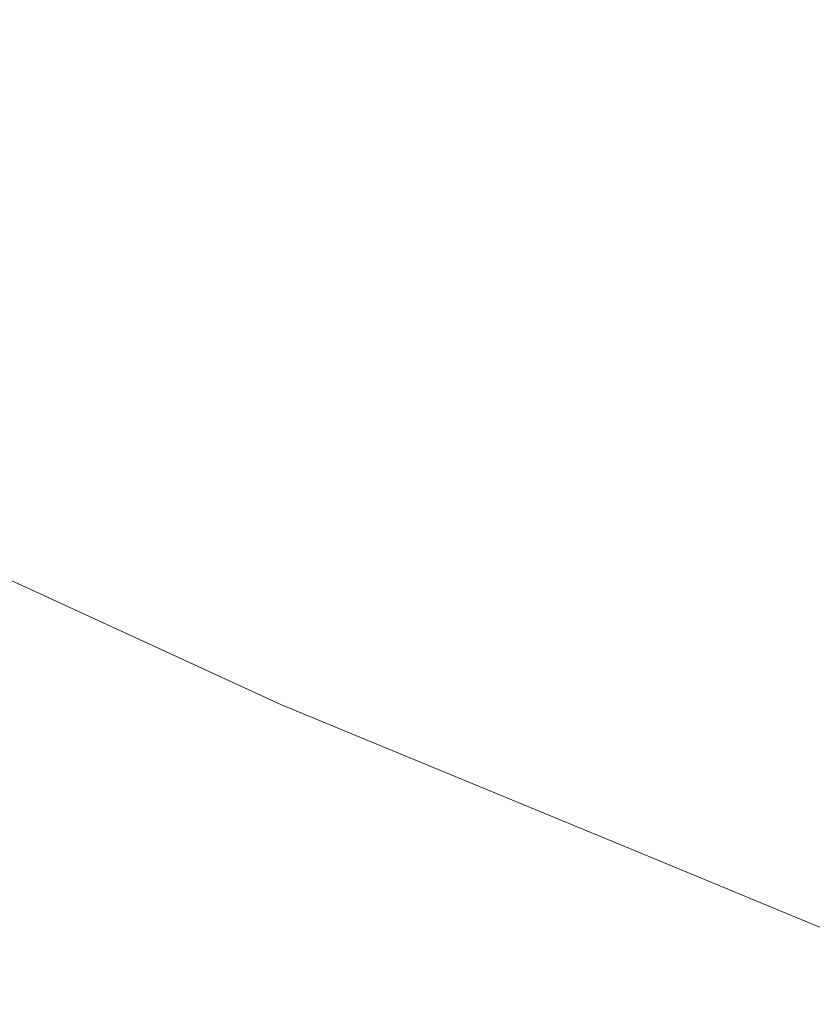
# Model space of a CAD drawing. Header units: centimetres. Extents: x -62 to 63, y 4 to 6.
# Tile 26 of 256: x -62.02315 to -62.01323, y 4.22669 to 4.23903. Entities that reach past the tile are written whole.
import ezdxf

# ---------------------------------------------------------------- set-up
doc = ezdxf.new("R2010")
doc.units = ezdxf.units.CM
doc.header["$LTSCALE"] = 2.54
doc.layers.add('Lucido design-1', color=7, linetype='Continuous')

# ---------------------------------------------------------------- blocks, each defined once
blk = doc.blocks.new('Gruppo-4-1')
at = {"color": 7, "linetype": 'Continuous', "lineweight": 9}
for points, invisible_edges in [([(-62.018863, 4.240942, -2276.284543), (-62.019869, 4.240586, -2276.285944), (-62.016201, 4.23876, -2276.285944), (-62.015217, 4.239127, -2276.284543)], 15), ([(-62.015217, 4.239127, -2276.959797), (-62.016201, 4.23876, -2276.958396), (-62.019869, 4.240586, -2276.958396), (-62.018863, 4.240942, -2276.959797)], 15), ([(-62.01715, 4.238406, -2276.287357), (-62.016201, 4.23876, -2276.285944), (-62.019869, 4.240586, -2276.285944), (-62.020839, 4.240243, -2276.287357)], 15), ([(-62.020839, 4.240243, -2276.956983), (-62.019869, 4.240586, -2276.958396), (-62.016201, 4.23876, -2276.958396), (-62.01715, 4.238406, -2276.956983)], 15), ([(-62.020839, 4.240243, -2276.287357), (-62.021773, 4.239912, -2276.288781), (-62.018063, 4.238065, -2276.288781), (-62.01715, 4.238406, -2276.287357)], 15), ([(-62.01715, 4.238406, -2276.956983), (-62.018063, 4.238065, -2276.955559), (-62.021773, 4.239912, -2276.955559), (-62.020839, 4.240243, -2276.956983)], 15), ([(-62.018941, 4.237737, -2276.290218), (-62.018063, 4.238065, -2276.288781), (-62.021773, 4.239912, -2276.288781), (-62.02267, 4.239594, -2276.290218)], 15), ([(-62.02267, 4.239594, -2276.954122), (-62.021773, 4.239912, -2276.955559), (-62.018063, 4.238065, -2276.955559), (-62.018941, 4.237737, -2276.954122)], 15), ([(-62.013148, 4.239898, -2276.28178), (-62.014199, 4.239506, -2276.283155), (-62.010422, 4.237722, -2276.283155), (-62.009395, 4.238125, -2276.28178)], 15), ([(-62.009395, 4.238125, -2276.96256), (-62.010422, 4.237722, -2276.961185), (-62.014199, 4.239506, -2276.961185), (-62.013148, 4.239898, -2276.96256)], 15), ([(-62.02267, 4.239594, -2276.290218), (-62.02353, 4.23929, -2276.291665), (-62.019782, 4.237424, -2276.291665), (-62.018941, 4.237737, -2276.290218)], 15), ([(-62.018941, 4.237737, -2276.954122), (-62.019782, 4.237424, -2276.952675), (-62.02353, 4.23929, -2276.952675), (-62.02267, 4.239594, -2276.954122)], 15), ([(-62.011417, 4.237331, -2276.284543), (-62.010422, 4.237722, -2276.283155), (-62.014199, 4.239506, -2276.283155), (-62.015217, 4.239127, -2276.284543)], 15), ([(-62.015217, 4.239127, -2276.959797), (-62.014199, 4.239506, -2276.961185), (-62.010422, 4.237722, -2276.961185), (-62.011417, 4.237331, -2276.959797)], 15), ([(-62.020586, 4.237124, -2276.293122), (-62.019782, 4.237424, -2276.291665), (-62.02353, 4.23929, -2276.291665), (-62.024352, 4.238999, -2276.293122)], 15), ([(-62.024352, 4.238999, -2276.951217), (-62.02353, 4.23929, -2276.952675), (-62.019782, 4.237424, -2276.952675), (-62.020586, 4.237124, -2276.951217)], 15), ([(-62.015217, 4.239127, -2276.284543), (-62.016201, 4.23876, -2276.285944), (-62.012378, 4.236953, -2276.285944), (-62.011417, 4.237331, -2276.284543)], 15), ([(-62.011417, 4.237331, -2276.959797), (-62.012378, 4.236953, -2276.958396), (-62.016201, 4.23876, -2276.958396), (-62.015217, 4.239127, -2276.959797)], 15), ([(-62.024352, 4.238999, -2276.293122), (-62.025135, 4.238722, -2276.29459), (-62.021352, 4.236838, -2276.29459), (-62.020586, 4.237124, -2276.293122)], 15), ([(-62.020586, 4.237124, -2276.951217), (-62.021352, 4.236838, -2276.94975), (-62.025135, 4.238722, -2276.94975), (-62.024352, 4.238999, -2276.951217)], 15), ([(-62.022079, 4.236567, -2276.296068), (-62.021352, 4.236838, -2276.29459), (-62.025135, 4.238722, -2276.29459), (-62.025878, 4.238459, -2276.296068)], 15), ([(-62.025878, 4.238459, -2276.948272), (-62.025135, 4.238722, -2276.94975), (-62.021352, 4.236838, -2276.94975), (-62.022079, 4.236567, -2276.948272)], 15), ([(-62.013305, 4.236589, -2276.287357), (-62.012378, 4.236953, -2276.285944), (-62.016201, 4.23876, -2276.285944), (-62.01715, 4.238406, -2276.287357)], 15), ([(-62.01715, 4.238406, -2276.956983), (-62.016201, 4.23876, -2276.958396), (-62.012378, 4.236953, -2276.958396), (-62.013305, 4.236589, -2276.956983)], 15), ([(-62.025878, 4.238459, -2276.296068), (-62.026583, 4.238209, -2276.297555), (-62.022768, 4.23631, -2276.297555), (-62.022079, 4.236567, -2276.296068)], 15), ([(-62.022079, 4.236567, -2276.948272), (-62.022768, 4.23631, -2276.946785), (-62.026583, 4.238209, -2276.946785), (-62.025878, 4.238459, -2276.948272)], 15), ([(-62.01715, 4.238406, -2276.287357), (-62.018063, 4.238065, -2276.288781), (-62.014197, 4.236238, -2276.288781), (-62.013305, 4.236589, -2276.287357)], 15), ([(-62.013305, 4.236589, -2276.956983), (-62.014197, 4.236238, -2276.955559), (-62.018063, 4.238065, -2276.955559), (-62.01715, 4.238406, -2276.956983)], 15), ([(-62.023418, 4.236068, -2276.29905), (-62.022768, 4.23631, -2276.297555), (-62.026583, 4.238209, -2276.297555), (-62.027247, 4.237974, -2276.29905)], 15), ([(-62.027247, 4.237974, -2276.94529), (-62.026583, 4.238209, -2276.946785), (-62.022768, 4.23631, -2276.946785), (-62.023418, 4.236068, -2276.94529)], 15), ([(-62.015054, 4.235901, -2276.290218), (-62.014197, 4.236238, -2276.288781), (-62.018063, 4.238065, -2276.288781), (-62.018941, 4.237737, -2276.290218)], 15), ([(-62.018941, 4.237737, -2276.954122), (-62.018063, 4.238065, -2276.955559), (-62.014197, 4.236238, -2276.955559), (-62.015054, 4.235901, -2276.954122)], 15), ([(-62.018941, 4.237737, -2276.290218), (-62.019782, 4.237424, -2276.291665), (-62.015876, 4.235578, -2276.291665), (-62.015054, 4.235901, -2276.290218)], 15), ([(-62.015054, 4.235901, -2276.954122), (-62.015876, 4.235578, -2276.952675), (-62.019782, 4.237424, -2276.952675), (-62.018941, 4.237737, -2276.954122)], 15), ([(-62.016661, 4.235269, -2276.293122), (-62.015876, 4.235578, -2276.291665), (-62.019782, 4.237424, -2276.291665), (-62.020586, 4.237124, -2276.293122)], 15), ([(-62.020586, 4.237124, -2276.951217), (-62.019782, 4.237424, -2276.952675), (-62.015876, 4.235578, -2276.952675), (-62.016661, 4.235269, -2276.951217)], 15), ([(-62.020586, 4.237124, -2276.293122), (-62.021352, 4.236838, -2276.29459), (-62.017409, 4.234975, -2276.29459), (-62.016661, 4.235269, -2276.293122)], 15), ([(-62.016661, 4.235269, -2276.951217), (-62.017409, 4.234975, -2276.94975), (-62.021352, 4.236838, -2276.94975), (-62.020586, 4.237124, -2276.951217)], 15), ([(-62.009303, 4.234795, -2276.287357), (-62.008399, 4.23517, -2276.285944), (-62.012378, 4.236953, -2276.285944), (-62.013305, 4.236589, -2276.287357)], 15), ([(-62.013305, 4.236589, -2276.956983), (-62.012378, 4.236953, -2276.958396), (-62.008399, 4.23517, -2276.958396), (-62.009303, 4.234795, -2276.956983)], 15), ([(-62.01812, 4.234696, -2276.296068), (-62.017409, 4.234975, -2276.29459), (-62.021352, 4.236838, -2276.29459), (-62.022079, 4.236567, -2276.296068)], 15), ([(-62.022079, 4.236567, -2276.948272), (-62.021352, 4.236838, -2276.94975), (-62.017409, 4.234975, -2276.94975), (-62.01812, 4.234696, -2276.948272)], 15), ([(-62.022079, 4.236567, -2276.296068), (-62.022768, 4.23631, -2276.297555), (-62.018793, 4.234431, -2276.297555), (-62.01812, 4.234696, -2276.296068)], 15), ([(-62.01812, 4.234696, -2276.948272), (-62.018793, 4.234431, -2276.946785), (-62.022768, 4.23631, -2276.946785), (-62.022079, 4.236567, -2276.948272)], 15), ([(-62.013305, 4.236589, -2276.287357), (-62.014197, 4.236238, -2276.288781), (-62.010174, 4.234434, -2276.288781), (-62.009303, 4.234795, -2276.287357)], 15), ([(-62.009303, 4.234795, -2276.956983), (-62.010174, 4.234434, -2276.955559), (-62.014197, 4.236238, -2276.955559), (-62.013305, 4.236589, -2276.956983)], 15), ([(-62.019427, 4.234182, -2276.29905), (-62.018793, 4.234431, -2276.297555), (-62.022768, 4.23631, -2276.297555), (-62.023418, 4.236068, -2276.29905)], 15), ([(-62.023418, 4.236068, -2276.94529), (-62.022768, 4.23631, -2276.946785), (-62.018793, 4.234431, -2276.946785), (-62.019427, 4.234182, -2276.94529)], 15), ([(-62.01101, 4.234088, -2276.290218), (-62.010174, 4.234434, -2276.288781), (-62.014197, 4.236238, -2276.288781), (-62.015054, 4.235901, -2276.290218)], 15), ([(-62.015054, 4.235901, -2276.954122), (-62.014197, 4.236238, -2276.955559), (-62.010174, 4.234434, -2276.955559), (-62.01101, 4.234088, -2276.954122)], 15), ([(-62.023418, 4.236068, -2276.29905), (-62.024028, 4.23584, -2276.300554), (-62.020023, 4.233948, -2276.300554), (-62.019427, 4.234182, -2276.29905)], 15), ([(-62.019427, 4.234182, -2276.94529), (-62.020023, 4.233948, -2276.943786), (-62.024028, 4.23584, -2276.943786), (-62.023418, 4.236068, -2276.94529)], 15), ([(-62.02058, 4.233729, -2276.302065), (-62.020023, 4.233948, -2276.300554), (-62.024028, 4.23584, -2276.300554), (-62.024598, 4.235628, -2276.302065)], 15), ([(-62.024598, 4.235628, -2276.942275), (-62.024028, 4.23584, -2276.943786), (-62.020023, 4.233948, -2276.943786), (-62.02058, 4.233729, -2276.942275)], 15), ([(-62.015054, 4.235901, -2276.290218), (-62.015876, 4.235578, -2276.291665), (-62.011811, 4.233756, -2276.291665), (-62.01101, 4.234088, -2276.290218)], 15), ([(-62.01101, 4.234088, -2276.954122), (-62.011811, 4.233756, -2276.952675), (-62.015876, 4.235578, -2276.952675), (-62.015054, 4.235901, -2276.954122)], 15), ([(-62.024598, 4.235628, -2276.302065), (-62.025127, 4.23543, -2276.303583), (-62.021097, 4.233526, -2276.303583), (-62.02058, 4.233729, -2276.302065)], 15), ([(-62.02058, 4.233729, -2276.942275), (-62.021097, 4.233526, -2276.940757), (-62.025127, 4.23543, -2276.940757), (-62.024598, 4.235628, -2276.942275)], 15), ([(-62.012576, 4.233438, -2276.293122), (-62.011811, 4.233756, -2276.291665), (-62.015876, 4.235578, -2276.291665), (-62.016661, 4.235269, -2276.293122)], 15), ([(-62.016661, 4.235269, -2276.951217), (-62.015876, 4.235578, -2276.952675), (-62.011811, 4.233756, -2276.952675), (-62.012576, 4.233438, -2276.951217)], 15), ([(-62.021574, 4.233338, -2276.305108), (-62.021097, 4.233526, -2276.303583), (-62.025127, 4.23543, -2276.303583), (-62.025615, 4.235248, -2276.305108)], 15), ([(-62.025615, 4.235248, -2276.939231), (-62.025127, 4.23543, -2276.940757), (-62.021097, 4.233526, -2276.940757), (-62.021574, 4.233338, -2276.939231)], 15), ([(-62.025615, 4.235248, -2276.305108), (-62.026062, 4.235081, -2276.30664), (-62.02201, 4.233167, -2276.30664), (-62.021574, 4.233338, -2276.305108)], 15), ([(-62.021574, 4.233338, -2276.939231), (-62.02201, 4.233167, -2276.9377), (-62.026062, 4.235081, -2276.9377), (-62.025615, 4.235248, -2276.939231)], 15), ([(-62.016661, 4.235269, -2276.293122), (-62.017409, 4.234975, -2276.29459), (-62.013306, 4.233136, -2276.29459), (-62.012576, 4.233438, -2276.293122)], 15), ([(-62.012576, 4.233438, -2276.951217), (-62.013306, 4.233136, -2276.94975), (-62.017409, 4.234975, -2276.94975), (-62.016661, 4.235269, -2276.951217)], 15), ([(-62.022406, 4.233011, -2276.308177), (-62.02201, 4.233167, -2276.30664), (-62.026062, 4.235081, -2276.30664), (-62.026468, 4.23493, -2276.308177)], 15), ([(-62.026468, 4.23493, -2276.936163), (-62.026062, 4.235081, -2276.9377), (-62.02201, 4.233167, -2276.9377), (-62.022406, 4.233011, -2276.936163)], 15), ([(-62.013999, 4.232849, -2276.296068), (-62.013306, 4.233136, -2276.29459), (-62.017409, 4.234975, -2276.29459), (-62.01812, 4.234696, -2276.296068)], 15), ([(-62.01812, 4.234696, -2276.948272), (-62.017409, 4.234975, -2276.94975), (-62.013306, 4.233136, -2276.94975), (-62.013999, 4.232849, -2276.948272)], 15), ([(-62.026468, 4.23493, -2276.308177), (-62.026831, 4.234794, -2276.309719), (-62.022762, 4.232871, -2276.309719), (-62.022406, 4.233011, -2276.308177)], 15), ([(-62.022406, 4.233011, -2276.936163), (-62.022762, 4.232871, -2276.934621), (-62.026831, 4.234794, -2276.934621), (-62.026468, 4.23493, -2276.936163)], 15), ([(-62.023076, 4.232748, -2276.311265), (-62.022762, 4.232871, -2276.309719), (-62.026831, 4.234794, -2276.309719), (-62.027153, 4.234674, -2276.311265)], 15), ([(-62.027153, 4.234674, -2276.933075), (-62.026831, 4.234794, -2276.934621), (-62.022762, 4.232871, -2276.934621), (-62.023076, 4.232748, -2276.933075)], 15), ([(-62.027153, 4.234674, -2276.311265), (-62.027432, 4.23457, -2276.312816), (-62.023348, 4.232641, -2276.312816), (-62.023076, 4.232748, -2276.311265)], 15), ([(-62.023076, 4.232748, -2276.933075), (-62.023348, 4.232641, -2276.931524), (-62.027432, 4.23457, -2276.931524), (-62.027153, 4.234674, -2276.933075)], 15), ([(-62.01812, 4.234696, -2276.296068), (-62.018793, 4.234431, -2276.297555), (-62.014656, 4.232577, -2276.297555), (-62.013999, 4.232849, -2276.296068)], 15), ([(-62.013999, 4.232849, -2276.948272), (-62.014656, 4.232577, -2276.946785), (-62.018793, 4.234431, -2276.946785), (-62.01812, 4.234696, -2276.948272)], 15), ([(-62.015275, 4.23232, -2276.29905), (-62.014656, 4.232577, -2276.297555), (-62.018793, 4.234431, -2276.297555), (-62.019427, 4.234182, -2276.29905)], 15), ([(-62.019427, 4.234182, -2276.94529), (-62.018793, 4.234431, -2276.946785), (-62.014656, 4.232577, -2276.946785), (-62.015275, 4.23232, -2276.94529)], 15), ([(-62.028074, 4.234217, -2276.92217), (-62.019872, 4.230445, -2276.92217), (-62.019872, 4.230445, -2276.32217), (-62.024087, 4.232383, -2276.32217)], 10), ([(-62.019872, 4.230445, -2276.92217), (-62.028074, 4.234217, -2276.92217), (-62.024084, 4.232351, -2276.923732)], 10), ([(-62.019427, 4.234182, -2276.29905), (-62.020023, 4.233948, -2276.300554), (-62.015856, 4.232079, -2276.300554), (-62.015275, 4.23232, -2276.29905)], 15), ([(-62.015275, 4.23232, -2276.94529), (-62.015856, 4.232079, -2276.943786), (-62.020023, 4.233948, -2276.943786), (-62.019427, 4.234182, -2276.94529)], 15), ([(-62.016398, 4.231855, -2276.302065), (-62.015856, 4.232079, -2276.300554), (-62.020023, 4.233948, -2276.300554), (-62.02058, 4.233729, -2276.302065)], 15), ([(-62.02058, 4.233729, -2276.942275), (-62.020023, 4.233948, -2276.943786), (-62.015856, 4.232079, -2276.943786), (-62.016398, 4.231855, -2276.942275)], 15), ([(-62.02058, 4.233729, -2276.302065), (-62.021097, 4.233526, -2276.303583), (-62.016903, 4.231646, -2276.303583), (-62.016398, 4.231855, -2276.302065)], 15), ([(-62.016398, 4.231855, -2276.942275), (-62.016903, 4.231646, -2276.940757), (-62.021097, 4.233526, -2276.940757), (-62.02058, 4.233729, -2276.942275)], 15), ([(-62.017368, 4.231453, -2276.305108), (-62.016903, 4.231646, -2276.303583), (-62.021097, 4.233526, -2276.303583), (-62.021574, 4.233338, -2276.305108)], 15), ([(-62.021574, 4.233338, -2276.939231), (-62.021097, 4.233526, -2276.940757), (-62.016903, 4.231646, -2276.940757), (-62.017368, 4.231453, -2276.939231)], 15), ([(-62.012576, 4.233438, -2276.293122), (-62.013306, 4.233136, -2276.29459), (-62.009043, 4.231324, -2276.29459), (-62.008332, 4.231634, -2276.293122)], 15), ([(-62.008332, 4.231634, -2276.951217), (-62.009043, 4.231324, -2276.94975), (-62.013306, 4.233136, -2276.94975), (-62.012576, 4.233438, -2276.951217)], 15), ([(-62.021574, 4.233338, -2276.305108), (-62.02201, 4.233167, -2276.30664), (-62.017794, 4.231276, -2276.30664), (-62.017368, 4.231453, -2276.305108)], 15), ([(-62.017368, 4.231453, -2276.939231), (-62.017794, 4.231276, -2276.9377), (-62.02201, 4.233167, -2276.9377), (-62.021574, 4.233338, -2276.939231)], 15), ([(-62.01818, 4.231116, -2276.308177), (-62.017794, 4.231276, -2276.30664), (-62.02201, 4.233167, -2276.30664), (-62.022406, 4.233011, -2276.308177)], 15), ([(-62.022406, 4.233011, -2276.936163), (-62.02201, 4.233167, -2276.9377), (-62.017794, 4.231276, -2276.9377), (-62.01818, 4.231116, -2276.936163)], 15), ([(-62.009718, 4.231028, -2276.296068), (-62.009043, 4.231324, -2276.29459), (-62.013306, 4.233136, -2276.29459), (-62.013999, 4.232849, -2276.296068)], 15), ([(-62.013999, 4.232849, -2276.948272), (-62.013306, 4.233136, -2276.94975), (-62.009043, 4.231324, -2276.94975), (-62.009718, 4.231028, -2276.948272)], 15), ([(-62.022406, 4.233011, -2276.308177), (-62.022762, 4.232871, -2276.309719), (-62.018526, 4.230973, -2276.309719), (-62.01818, 4.231116, -2276.308177)], 15), ([(-62.01818, 4.231116, -2276.936163), (-62.018526, 4.230973, -2276.934621), (-62.022762, 4.232871, -2276.934621), (-62.022406, 4.233011, -2276.936163)], 15), ([(-62.018833, 4.230846, -2276.311265), (-62.018526, 4.230973, -2276.309719), (-62.022762, 4.232871, -2276.309719), (-62.023076, 4.232748, -2276.311265)], 15), ([(-62.023076, 4.232748, -2276.933075), (-62.022762, 4.232871, -2276.934621), (-62.018526, 4.230973, -2276.934621), (-62.018833, 4.230846, -2276.933075)], 15), ([(-62.023076, 4.232748, -2276.311265), (-62.023348, 4.232641, -2276.312816), (-62.019098, 4.230736, -2276.312816), (-62.018833, 4.230846, -2276.311265)], 15), ([(-62.018833, 4.230846, -2276.933075), (-62.019098, 4.230736, -2276.931524), (-62.023348, 4.232641, -2276.931524), (-62.023076, 4.232748, -2276.933075)], 15), ([(-62.013999, 4.232849, -2276.296068), (-62.014656, 4.232577, -2276.297555), (-62.010357, 4.230749, -2276.297555), (-62.009718, 4.231028, -2276.296068)], 15), ([(-62.009718, 4.231028, -2276.948272), (-62.010357, 4.230749, -2276.946785), (-62.014656, 4.232577, -2276.946785), (-62.013999, 4.232849, -2276.948272)], 15), ([(-62.019324, 4.230642, -2276.314369), (-62.019098, 4.230736, -2276.312816), (-62.023348, 4.232641, -2276.312816), (-62.023579, 4.23255, -2276.314369)], 15), ([(-62.023579, 4.23255, -2276.929971), (-62.023348, 4.232641, -2276.931524), (-62.019098, 4.230736, -2276.931524), (-62.019324, 4.230642, -2276.929971)], 15), ([(-62.023579, 4.23255, -2276.314369), (-62.023768, 4.232476, -2276.315926), (-62.019508, 4.230566, -2276.315926), (-62.019324, 4.230642, -2276.314369)], 15), ([(-62.019324, 4.230642, -2276.929971), (-62.019508, 4.230566, -2276.928414), (-62.023768, 4.232476, -2276.928414), (-62.023579, 4.23255, -2276.929971)], 15), ([(-62.010959, 4.230486, -2276.29905), (-62.010357, 4.230749, -2276.297555), (-62.014656, 4.232577, -2276.297555), (-62.015275, 4.23232, -2276.29905)], 15), ([(-62.015275, 4.23232, -2276.94529), (-62.014656, 4.232577, -2276.946785), (-62.010357, 4.230749, -2276.946785), (-62.010959, 4.230486, -2276.94529)], 15), ([(-62.024084, 4.232351, -2276.320608), (-62.024087, 4.232383, -2276.32217), (-62.019872, 4.230445, -2276.32217)], 9), ([(-62.019816, 4.230438, -2276.320608), (-62.019755, 4.230464, -2276.319046), (-62.024021, 4.232376, -2276.319046), (-62.024084, 4.232351, -2276.320608)], 15), ([(-62.024084, 4.232351, -2276.923732), (-62.024021, 4.232376, -2276.925294), (-62.019755, 4.230464, -2276.925294), (-62.019816, 4.230438, -2276.923732)], 15), ([(-62.023916, 4.232418, -2276.317485), (-62.024021, 4.232376, -2276.319046), (-62.019755, 4.230464, -2276.319046), (-62.019652, 4.230506, -2276.317485)], 15), ([(-62.019652, 4.230506, -2276.926855), (-62.019755, 4.230464, -2276.925294), (-62.024021, 4.232376, -2276.925294), (-62.023916, 4.232418, -2276.926855)], 15), ([(-62.019652, 4.230506, -2276.317485), (-62.019508, 4.230566, -2276.315926), (-62.023768, 4.232476, -2276.315926), (-62.023916, 4.232418, -2276.317485)], 15), ([(-62.023916, 4.232418, -2276.926855), (-62.023768, 4.232476, -2276.928414), (-62.019508, 4.230566, -2276.928414), (-62.019652, 4.230506, -2276.926855)], 15), ([(-62.019872, 4.230445, -2276.32217), (-62.019816, 4.230438, -2276.320608), (-62.024084, 4.232351, -2276.320608)], 11), ([(-62.024084, 4.232351, -2276.923732), (-62.019816, 4.230438, -2276.923732), (-62.019872, 4.230445, -2276.92217)], 11), ([(-62.015275, 4.23232, -2276.29905), (-62.015856, 4.232079, -2276.300554), (-62.011525, 4.230238, -2276.300554), (-62.010959, 4.230486, -2276.29905)], 15), ([(-62.010959, 4.230486, -2276.94529), (-62.011525, 4.230238, -2276.943786), (-62.015856, 4.232079, -2276.943786), (-62.015275, 4.23232, -2276.94529)], 15), ([(-62.012053, 4.230007, -2276.302065), (-62.011525, 4.230238, -2276.300554), (-62.015856, 4.232079, -2276.300554), (-62.016398, 4.231855, -2276.302065)], 15), ([(-62.016398, 4.231855, -2276.942275), (-62.015856, 4.232079, -2276.943786), (-62.011525, 4.230238, -2276.943786), (-62.012053, 4.230007, -2276.942275)], 15), ([(-62.016398, 4.231855, -2276.302065), (-62.016903, 4.231646, -2276.303583), (-62.012544, 4.229793, -2276.303583), (-62.012053, 4.230007, -2276.302065)], 15), ([(-62.012053, 4.230007, -2276.942275), (-62.012544, 4.229793, -2276.940757), (-62.016903, 4.231646, -2276.940757), (-62.016398, 4.231855, -2276.942275)], 15), ([(-62.012997, 4.229595, -2276.305108), (-62.012544, 4.229793, -2276.303583), (-62.016903, 4.231646, -2276.303583), (-62.017368, 4.231453, -2276.305108)], 15), ([(-62.017368, 4.231453, -2276.939231), (-62.016903, 4.231646, -2276.940757), (-62.012544, 4.229793, -2276.940757), (-62.012997, 4.229595, -2276.939231)], 15), ([(-62.017368, 4.231453, -2276.305108), (-62.017794, 4.231276, -2276.30664), (-62.013412, 4.229413, -2276.30664), (-62.012997, 4.229595, -2276.305108)], 15), ([(-62.012997, 4.229595, -2276.939231), (-62.013412, 4.229413, -2276.9377), (-62.017794, 4.231276, -2276.9377), (-62.017368, 4.231453, -2276.939231)], 15), ([(-62.013788, 4.229249, -2276.308177), (-62.013412, 4.229413, -2276.30664), (-62.017794, 4.231276, -2276.30664), (-62.01818, 4.231116, -2276.308177)], 15), ([(-62.01818, 4.231116, -2276.936163), (-62.017794, 4.231276, -2276.9377), (-62.013412, 4.229413, -2276.9377), (-62.013788, 4.229249, -2276.936163)], 15), ([(-62.01818, 4.231116, -2276.308177), (-62.018526, 4.230973, -2276.309719), (-62.014125, 4.229102, -2276.309719), (-62.013788, 4.229249, -2276.308177)], 15), ([(-62.013788, 4.229249, -2276.936163), (-62.014125, 4.229102, -2276.934621), (-62.018526, 4.230973, -2276.934621), (-62.01818, 4.231116, -2276.936163)], 15), ([(-62.014423, 4.228971, -2276.311265), (-62.014125, 4.229102, -2276.309719), (-62.018526, 4.230973, -2276.309719), (-62.018833, 4.230846, -2276.311265)], 15), ([(-62.018833, 4.230846, -2276.933075), (-62.018526, 4.230973, -2276.934621), (-62.014125, 4.229102, -2276.934621), (-62.014423, 4.228971, -2276.933075)], 15), ([(-62.018833, 4.230846, -2276.311265), (-62.019098, 4.230736, -2276.312816), (-62.014682, 4.228858, -2276.312816), (-62.014423, 4.228971, -2276.311265)], 15), ([(-62.014423, 4.228971, -2276.933075), (-62.014682, 4.228858, -2276.931524), (-62.019098, 4.230736, -2276.931524), (-62.018833, 4.230846, -2276.933075)], 15), ([(-62.019324, 4.230642, -2276.314369), (-62.019508, 4.230566, -2276.315926), (-62.015081, 4.228684, -2276.315926), (-62.014902, 4.228762, -2276.314369)], 15), ([(-62.014902, 4.228762, -2276.929971), (-62.015081, 4.228684, -2276.928414), (-62.019508, 4.230566, -2276.928414), (-62.019324, 4.230642, -2276.929971)], 15), ([(-62.014902, 4.228762, -2276.314369), (-62.014682, 4.228858, -2276.312816), (-62.019098, 4.230736, -2276.312816), (-62.019324, 4.230642, -2276.314369)], 15), ([(-62.019324, 4.230642, -2276.929971), (-62.019098, 4.230736, -2276.931524), (-62.014682, 4.228858, -2276.931524), (-62.014902, 4.228762, -2276.929971)], 15), ([(-62.015221, 4.228623, -2276.317485), (-62.015081, 4.228684, -2276.315926), (-62.019508, 4.230566, -2276.315926), (-62.019652, 4.230506, -2276.317485)], 15), ([(-62.019652, 4.230506, -2276.926855), (-62.019508, 4.230566, -2276.928414), (-62.015081, 4.228684, -2276.928414), (-62.015221, 4.228623, -2276.926855)], 15), ([(-62.019816, 4.230438, -2276.320608), (-62.019872, 4.230445, -2276.32217), (-62.015382, 4.22859, -2276.32217)], 9), ([(-62.015382, 4.22859, -2276.32217), (-62.019872, 4.230445, -2276.32217), (-62.019872, 4.230445, -2276.92217), (-62.015382, 4.22859, -2276.92217)], 10), ([(-62.015382, 4.22859, -2276.92217), (-62.019872, 4.230445, -2276.92217), (-62.019816, 4.230438, -2276.923732)], 10), ([(-62.015381, 4.228553, -2276.320608), (-62.015321, 4.228579, -2276.319046), (-62.019755, 4.230464, -2276.319046), (-62.019816, 4.230438, -2276.320608)], 15), ([(-62.019816, 4.230438, -2276.923732), (-62.019755, 4.230464, -2276.925294), (-62.015321, 4.228579, -2276.925294), (-62.015381, 4.228553, -2276.923732)], 15), ([(-62.015382, 4.22859, -2276.32217), (-62.015381, 4.228553, -2276.320608), (-62.019816, 4.230438, -2276.320608)], 11), ([(-62.019816, 4.230438, -2276.923732), (-62.015381, 4.228553, -2276.923732), (-62.015382, 4.22859, -2276.92217)], 11), ([(-62.019652, 4.230506, -2276.317485), (-62.019755, 4.230464, -2276.319046), (-62.015321, 4.228579, -2276.319046), (-62.015221, 4.228623, -2276.317485)], 15), ([(-62.015221, 4.228623, -2276.926855), (-62.015321, 4.228579, -2276.925294), (-62.019755, 4.230464, -2276.925294), (-62.019652, 4.230506, -2276.926855)], 15), ([(-62.012997, 4.229595, -2276.305108), (-62.013412, 4.229413, -2276.30664), (-62.008865, 4.227581, -2276.30664), (-62.008462, 4.227767, -2276.305108)], 15), ([(-62.008462, 4.227767, -2276.939231), (-62.008865, 4.227581, -2276.9377), (-62.013412, 4.229413, -2276.9377), (-62.012997, 4.229595, -2276.939231)], 15), ([(-62.009231, 4.227413, -2276.308177), (-62.008865, 4.227581, -2276.30664), (-62.013412, 4.229413, -2276.30664), (-62.013788, 4.229249, -2276.308177)], 15), ([(-62.013788, 4.229249, -2276.936163), (-62.013412, 4.229413, -2276.9377), (-62.008865, 4.227581, -2276.9377), (-62.009231, 4.227413, -2276.936163)], 15), ([(-62.013788, 4.229249, -2276.308177), (-62.014125, 4.229102, -2276.309719), (-62.009558, 4.227262, -2276.309719), (-62.009231, 4.227413, -2276.308177)], 15), ([(-62.009231, 4.227413, -2276.936163), (-62.009558, 4.227262, -2276.934621), (-62.014125, 4.229102, -2276.934621), (-62.013788, 4.229249, -2276.936163)], 15), ([(-62.009848, 4.227128, -2276.311265), (-62.009558, 4.227262, -2276.309719), (-62.014125, 4.229102, -2276.309719), (-62.014423, 4.228971, -2276.311265)], 15), ([(-62.014423, 4.228971, -2276.933075), (-62.014125, 4.229102, -2276.934621), (-62.009558, 4.227262, -2276.934621), (-62.009848, 4.227128, -2276.933075)], 15), ([(-62.014423, 4.228971, -2276.311265), (-62.014682, 4.228858, -2276.312816), (-62.0101, 4.227012, -2276.312816), (-62.009848, 4.227128, -2276.311265)], 15), ([(-62.009848, 4.227128, -2276.933075), (-62.0101, 4.227012, -2276.931524), (-62.014682, 4.228858, -2276.931524), (-62.014423, 4.228971, -2276.933075)], 15), ([(-62.010313, 4.226913, -2276.314369), (-62.0101, 4.227012, -2276.312816), (-62.014682, 4.228858, -2276.312816), (-62.014902, 4.228762, -2276.314369)], 15), ([(-62.014902, 4.228762, -2276.929971), (-62.014682, 4.228858, -2276.931524), (-62.0101, 4.227012, -2276.931524), (-62.010313, 4.226913, -2276.929971)], 15), ([(-62.010624, 4.22677, -2276.317485), (-62.010488, 4.226833, -2276.315926), (-62.015081, 4.228684, -2276.315926), (-62.015221, 4.228623, -2276.317485)], 15), ([(-62.015221, 4.228623, -2276.926855), (-62.015081, 4.228684, -2276.928414), (-62.010488, 4.226833, -2276.928414), (-62.010624, 4.22677, -2276.926855)], 15), ([(-62.014902, 4.228762, -2276.314369), (-62.015081, 4.228684, -2276.315926), (-62.010488, 4.226833, -2276.315926), (-62.010313, 4.226913, -2276.314369)], 15), ([(-62.010313, 4.226913, -2276.929971), (-62.010488, 4.226833, -2276.928414), (-62.015081, 4.228684, -2276.928414), (-62.014902, 4.228762, -2276.929971)], 15), ([(-62.015381, 4.228553, -2276.320608), (-62.015382, 4.22859, -2276.32217), (-62.010796, 4.226694, -2276.32217)], 9), ([(-62.015382, 4.22859, -2276.92217), (-62.010796, 4.226694, -2276.92217), (-62.010796, 4.226694, -2276.32217), (-62.015382, 4.22859, -2276.32217)], 10), ([(-62.010796, 4.226694, -2276.92217), (-62.015382, 4.22859, -2276.92217), (-62.015381, 4.228553, -2276.923732)], 10), ([(-62.010779, 4.226698, -2276.320608), (-62.010721, 4.226725, -2276.319046), (-62.015321, 4.228579, -2276.319046), (-62.015381, 4.228553, -2276.320608)], 15), ([(-62.015381, 4.228553, -2276.923732), (-62.015321, 4.228579, -2276.925294), (-62.010721, 4.226725, -2276.925294), (-62.010779, 4.226698, -2276.923732)], 15), ([(-62.010796, 4.226694, -2276.32217), (-62.010779, 4.226698, -2276.320608), (-62.015381, 4.228553, -2276.320608)], 11), ([(-62.015381, 4.228553, -2276.923732), (-62.010779, 4.226698, -2276.923732), (-62.010796, 4.226694, -2276.92217)], 11), ([(-62.015221, 4.228623, -2276.317485), (-62.015321, 4.228579, -2276.319046), (-62.010721, 4.226725, -2276.319046), (-62.010624, 4.22677, -2276.317485)], 15), ([(-62.010624, 4.22677, -2276.926855), (-62.010721, 4.226725, -2276.925294), (-62.015321, 4.228579, -2276.925294), (-62.015221, 4.228623, -2276.926855)], 15)]:
    blk.add_3dface(points, dxfattribs=dict(at, invisible_edges=invisible_edges))
blk = doc.blocks.new('Gruppo-5-1')
at = {"color": 7}
blk.add_blockref('Gruppo-4-1', (0, 0), dxfattribs=at)

msp = doc.modelspace()

# ---------------------------------------------------------------- block references
at = {"layer": 'Lucido design-1', "color": 7}
msp.add_blockref('Gruppo-5-1', (0, 0), dxfattribs=at)

doc.saveas('drawing.dxf')
